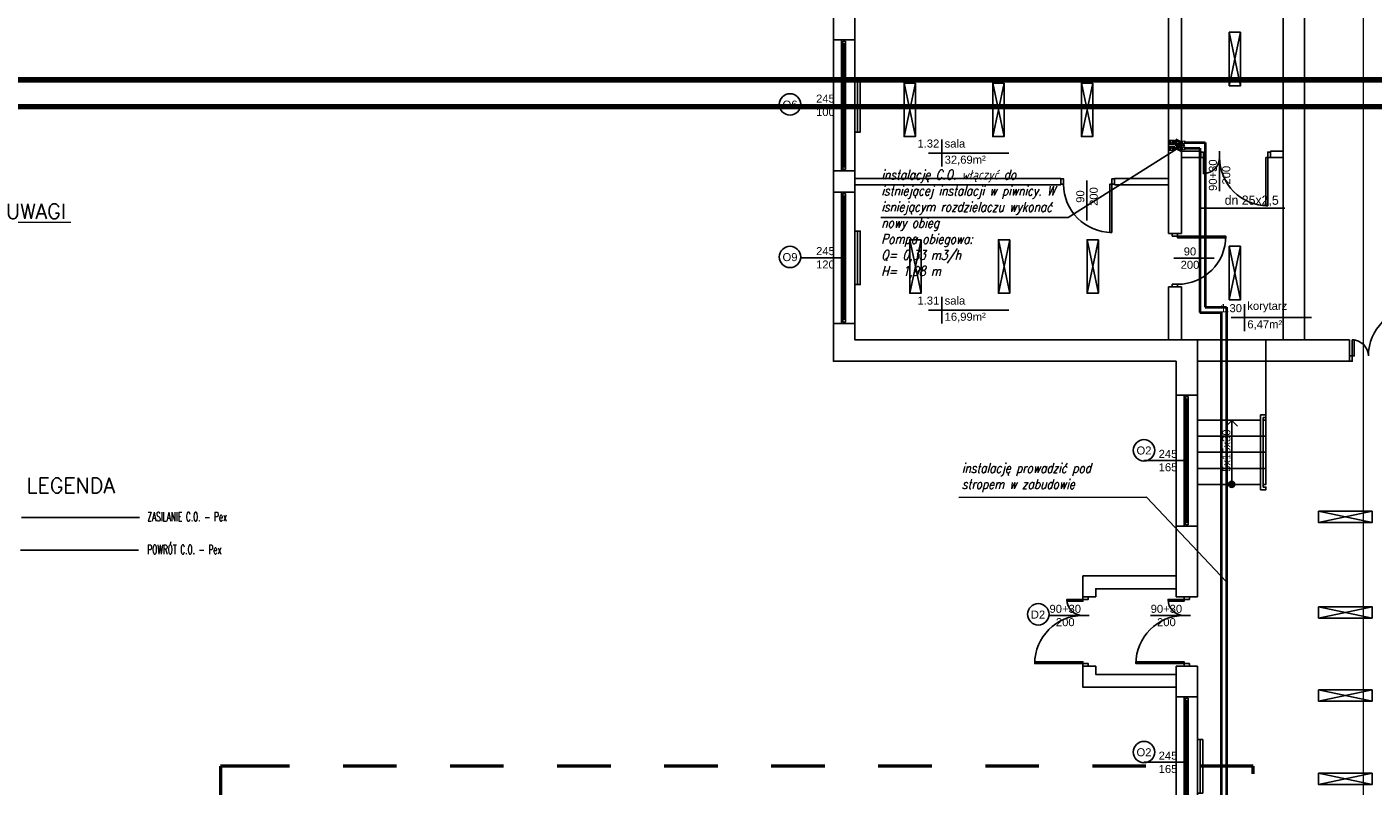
# Model space of a CAD drawing. Header units: millimetres. Extents: x 3698380 to 4312681, y 679670 to 844285.
# Tile 75 of 100: x 4071183 to 4096331, y 794789 to 808977. Entities that reach past the tile are written whole.
import ezdxf
from ezdxf.enums import TextEntityAlignment as Align
from ezdxf.lldxf.tags import DXFTag

# ---------------------------------------------------------------- set-up
doc = ezdxf.new("R2010")
doc.units = ezdxf.units.MM
doc.header["$LTSCALE"] = 10
doc.set_wipeout_variables(frame=1)
for name, pattern in [('1', [2, 1, -1]), ('ACAD_ISO03W100', [30, 12, -18]), ('CHSW', [0])]:
    doc.linetypes.add(name, pattern=pattern)
for name, color, linetype in [('253.Legenda_wodkan$0$6224-P-DG02$0$P-ANNO-TEXT-POL', 137, 'Continuous'), ('__INST_opisy', 3, 'Continuous'), ('_wytyczne ele', 6, 'Continuous'), ('A_sc_istn', 252, 'Continuous'), ('A_wymiary', 1, 'Continuous'), ('SAN_Etykiety przewodów CO na rzucie', 7, 'Continuous'), ('SAN_Piony CO na rzucie', 8, 'Continuous')]:
    doc.layers.add(name, color=color, linetype=linetype)
for name, color, linetype, lineweight in [('253.Legenda_wodkan$0$_S_opis', 7, 'Continuous', 18), ('HVAC_zakres_opracowania', 1, '1', 50), ('SAN_Przewody powrotne CO na rozwinięciu', 5, 'Continuous', 40), ('SAN_Przewody powrotne CO na rzucie', 5, 'Continuous', 40), ('SAN_Przewody zasilające CO na rozwinięciu', 1, 'Continuous', 40), ('SAN_Przewody zasilające CO na rzucie', 1, 'Continuous', 40), ('SAN_PRZEWODY_POWROTNE_C_O__NA_RZUCIE', 5, 'Continuous', 25), ('SAN_PRZEWODY_ZASILAJACE_C_O__NA_RZUCIE', 1, 'Continuous', 25), ('SAN_Źródła ciepła CO na rozwinięciu', 7, 'Continuous', 13), ('SAN_Źródła ciepła CO na rzucie', 7, 'Continuous', 13), ('SAN_Źródła wody H2O na rozwinięciu', 7, 'Continuous', 13)]:
    doc.layers.add(name, color=color, linetype=linetype, lineweight=lineweight)
doc.styles.add('253.Legenda_wodkan$0$simplex', font='simplex.shx')
doc.styles.add('Etykiety przewodów CO na rzucie', font='txt')
doc.styles.add('ROMANS', font='romans.shx', dxfattribs={"width": 0.8, "oblique": 15})
doc.styles.get("Standard").update_dxf_attribs({"font": 'arial.ttf'})
tags = doc.linetypes.add('DASHED', pattern=[19.05, 12.7, -6.35]).pattern_tags.tags
tags[6:7] = [DXFTag(74, 4), DXFTag(75, 0), DXFTag(340, '0'), DXFTag(46, 1.0), DXFTag(50, 0.0), DXFTag(44, 0.0), DXFTag(45, 0.0)]
tags[4:5] = [DXFTag(74, 4), DXFTag(75, 0), DXFTag(340, '0'), DXFTag(46, 1.0), DXFTag(50, 0.0), DXFTag(44, 0.0), DXFTag(45, 0.0)]
doc.linetypes.add('TRACKS', pattern='A,0.15,[130,ltypeshp.shx,S=0.25,R=0,X=0,Y=0],0.15', length=0.3)

# ---------------------------------------------------------------- blocks, each defined once
blk = doc.blocks.new('*U462')
at = {"color": 252}
for p, q in [((-95, 20), (-100, 20)), ((-100, 15), (-97.5, 15)), ((-97.5, 15), (-97.5, 17.5)), ((-97.5, 17.5), (-95, 17.5)), ((-92.5, 17.5), (-97.5, 17.5)), ((-97.5, 17.5), (-97.5, 12.5)), ((-97.5, 12.5), (-92.5, 12.5)), ((-95, 17.5), (-95, 20)), ((140, 20), (-95, 20)), ((-92.5, 12.5), (-92.5, 17.5)), ((137.5, 17.5), (-92.5, 17.5)), ((-92.5, 15), (137.5, 15)), ((-92.5, 12.5), (137.5, 12.5)), ((-92.5, 12.5), (137.5, 12.5)), ((142.5, 17.5), (137.5, 17.5)), ((137.5, 17.5), (137.5, 12.5)), ((137.5, 12.5), (142.5, 12.5)), ((145, 20), (140, 20)), ((140, 20), (140, 17.5)), ((140, 17.5), (142.5, 17.5)), ((142.5, 17.5), (142.5, 15)), ((142.5, 12.5), (142.5, 17.5)), ((142.5, 15), (145, 15))]:
    blk.add_line(p, q, dxfattribs=at)
for points in [[(-100, 20), (-100, 15), (-97.5, 15)], [(145, 20), (145, 15), (142.5, 15)]]:
    blk.add_lwpolyline(points, dxfattribs=at)
blk = doc.blocks.new('*U259')
at = {"color": 252}
blk.add_lwpolyline([(75, 0), (0, 0)], dxfattribs=at)
for tag, p in [('H', (30, 20)), ('S', (30, -5))]:
    blk.add_attdef(tag, text='', height=15, rotation=180, dxfattribs=at).set_placement(p, align=Align.CENTER)
blk = doc.blocks.new('*U200')
for points in [[(-60, 114), (-60, -14), (90, -14), (90, 114)], [(90, 114), (210, 114), (210, -14), (90, -14)]]:
    blk.add_lwpolyline(points, close=True)
blk.add_wipeout([(80, 114), (85, 114), (85, 109), (215, 109), (215, 114), (220, 114), (220, 104), (80, 104)])
blk.add_lwpolyline([(80, 114), (85, 114), (85, 109), (215, 109), (215, 114), (220, 114), (220, 104), (80, 104)], close=True)
blk = doc.blocks.new('*U197')
h = blk.add_hatch(color=256)
h.dxf.hatch_style = 1
h.paths.add_polyline_path([(5.6, 0, 1), (-5.6, 0, 1)])
at = {"linetype": 'ACAD_ISO03W100', "lineweight": 15}
for q in [(-109, 10.6), (-109, -10.6)]:
    blk.add_line((-119.6, 0), q, dxfattribs=at)
blk.add_line((-5.6, 0), (-119.6, 0))
at = {"ltscale": 100}
blk.add_circle((0, 0), 5.61, dxfattribs=at)
blk.add_attdef('OPIS_SCHODÓW', text='', height=15, rotation=180).set_placement((-63.1, -10), align=Align.MIDDLE_CENTER)
blk = doc.blocks.new('*U196')
blk.add_arc((0, 0), 900, 0, 90)
blk.add_wipeout([(0, 900), (35, 900), (35, 0), (0, 0)])
blk.add_wipeout([(0, 900), (35, 900), (35, 0), (0, 0)])
blk.add_wipeout([(0, 900), (35, 900), (35, 0), (0, 0)])
for points in [[(35, 900), (35, 0), (0, 0), (0, 900)], [(-50, -100), (0, -100), (0, 0), (-50, 0)]]:
    blk.add_lwpolyline(points, close=True)
blk = doc.blocks.new('*U192')
blk.add_arc((0, 0), 300, 0, 90)
blk.add_wipeout([(0, 300), (35, 300), (35, 0), (0, 0)])
blk.add_wipeout([(0, 300), (35, 300), (35, 0), (0, 0)])
blk.add_wipeout([(0, 300), (35, 300), (35, 0), (0, 0)])
for points in [[(35, 300), (35, 0), (0, 0), (0, 300)], [(-50, -100), (0, -100), (0, 0), (-50, 0)]]:
    blk.add_lwpolyline(points, close=True)
blk = doc.blocks.new('*U338')
at = {"color": 252}
blk.add_lwpolyline([(75, 0), (0, 0)], dxfattribs=at)
for tag, p in [('S', (30, 5)), ('H', (30, -20))]:
    blk.add_attdef(tag, text='', height=15, dxfattribs=at).set_placement(p, align=Align.CENTER)
blk = doc.blocks.new('*U469')
at = {"color": 252}
for points in [[(35, 900), (35, 0), (0, 0), (0, 900)], [(-50, -100), (0, -100), (0, 0), (-50, 0)], [(950, 0), (950, -100), (900, -100), (900, 0)]]:
    blk.add_lwpolyline(points, close=True, dxfattribs=at)
blk.add_arc((0, 0), 900, 0, 90, dxfattribs=at)
blk = doc.blocks.new('d')
at = {"layer": 'A_sc_istn', "color": 252}
for points in [[(3744014.74, 798327.02), (3744014.74, 802727.02), (3737614.74, 802727.02), (3737614.74, 821527.02), (3744414.74, 821527.02)], [(3744414.74, 798327.02), (3744414.74, 803127.02), (3738014.74, 803127.02), (3738014.74, 821127.02), (3744414.74, 821127.02)], [(3746014.74, 803127.02), (3746014.74, 818675.46)], [(3746414.74, 803127.02), (3746414.74, 818675.46)], [(3743874.74, 805117.27), (3743874.74, 812635.4)], [(3744114.74, 805117.27), (3744114.74, 812635.4)], [(3745007.45, 808877.71), (3745219.58, 807877.71)], [(3745007.45, 807877.71), (3745219.58, 808877.71)], [(3737614.74, 808737.02), (3738014.74, 808737.02)], [(3738934.39, 807928.56), (3739146.53, 806928.56)], [(3738934.39, 806928.56), (3739146.53, 807928.56)], [(3740590.59, 807928.56), (3740802.72, 806928.56)], [(3740590.59, 806928.56), (3740802.72, 807928.56)], [(3742246.78, 807928.56), (3742458.92, 806928.56)], [(3742246.78, 806928.56), (3742458.92, 807928.56)], [(3739641.72, 806870.36), (3739641.72, 806370.36)], [(3740891.72, 806620.36), (3739391.72, 806620.36)], [(3744114.74, 806656.16), (3744477.54, 806656.16)], [(3744114.74, 806536.16), (3744477.54, 806536.16)], [(3745777.54, 806656.16), (3746014.74, 806656.16)], [(3745777.54, 806536.16), (3746014.74, 806536.16)], [(3737614.74, 806287.02), (3738014.74, 806287.02)], [(3741862.78, 806147.02), (3738014.74, 806147.02)], [(3741862.78, 806027.02), (3738014.74, 806027.02)], [(3741862.78, 806147.02), (3741862.78, 806027.02)], [(3743874.74, 806147.02), (3742862.78, 806147.02)], [(3742862.78, 806147.02), (3742862.78, 806027.02)], [(3743874.74, 806027.02), (3742862.78, 806027.02)], [(3737614.74, 805887.02), (3738014.74, 805887.02)], [(3739040.46, 804999.39), (3739252.59, 803999.39)], [(3739040.46, 803999.39), (3739252.59, 804999.39)], [(3740696.66, 804999.39), (3740908.79, 803999.39)], [(3740696.66, 803999.39), (3740908.79, 804999.39)], [(3742352.85, 804999.39), (3742564.98, 803999.39)], [(3742352.85, 803999.39), (3742564.98, 804999.39)], [(3744114.74, 805117.27), (3743874.74, 805117.27)], [(3745007.45, 804877.71), (3745219.58, 803877.71)], [(3745007.45, 803877.71), (3745219.58, 804877.71)], [(3743874.74, 803127.02), (3743874.74, 804117.27)], [(3744114.74, 804117.27), (3743874.74, 804117.27)], [(3744114.74, 803127.02), (3744114.74, 804117.27)], [(3739641.72, 803935.21), (3739641.72, 803435.21)], [(3745296.34, 803793.23), (3745296.34, 803293.23)], [(3740891.72, 803685.21), (3739391.72, 803685.21)], [(3746546.34, 803543.23), (3745046.34, 803543.23)], [(3737614.74, 803437.02), (3738014.74, 803437.02)], [(3745694.74, 803127.02), (3747257.79, 803127.02)], [(3745694.74, 802727.02), (3747257.79, 802727.02)], [(3744414.74, 802097.57), (3744014.74, 802097.57)], [(3746676.94, 799712.15), (3747676.94, 799924.28)], [(3747676.94, 799712.15), (3746676.94, 799924.28)], [(3744414.74, 799647.57), (3744014.74, 799647.57)], [(3742274.74, 798327.02), (3742274.74, 798717.02), (3744014.74, 798717.02)], [(3742514.74, 798327.02), (3742514.74, 798477.02), (3744014.74, 798477.02)], [(3742514.74, 798327.02), (3742274.74, 798327.02)], [(3744414.74, 798327.02), (3744014.74, 798327.02)], [(3746676.94, 797929.19), (3747676.94, 798141.33)], [(3747676.94, 797929.19), (3746676.94, 798141.33)], [(3722514.74, 788607.02), (3722514.74, 793727.02), (3744014.74, 793727.02), (3744014.74, 797027.02)], [(3722914.74, 788607.02), (3722914.74, 793327.02), (3744414.74, 793327.02), (3744414.74, 797027.02)], [(3744014.74, 796637.02), (3742274.74, 796637.02), (3742274.74, 797027.02)], [(3742514.74, 797027.02), (3742274.74, 797027.02)], [(3744014.74, 796877.02), (3742514.74, 796877.02), (3742514.74, 797027.02)], [(3744414.74, 797027.02), (3744014.74, 797027.02)], [(3744414.74, 796457.57), (3744014.74, 796457.57)], [(3746676.94, 796373), (3747676.94, 796585.13)], [(3747676.94, 796373), (3746676.94, 796585.13)], [(3746676.94, 794816.8), (3747676.94, 795028.93)], [(3747676.94, 794816.8), (3746676.94, 795028.93)]]:
    blk.add_lwpolyline(points, dxfattribs=at)
for points in [[(3745219.58, 808877.71), (3745219.58, 807877.71), (3745007.45, 807877.71), (3745007.45, 808877.71)], [(3738014.74, 808012.02), (3738014.74, 807012.02), (3738114.74, 807012.02), (3738114.74, 808012.02)], [(3739146.53, 807928.56), (3739146.53, 806928.56), (3738934.39, 806928.56), (3738934.39, 807928.56)], [(3740802.72, 807928.56), (3740802.72, 806928.56), (3740590.59, 806928.56), (3740590.59, 807928.56)], [(3742458.92, 807928.56), (3742458.92, 806928.56), (3742246.78, 806928.56), (3742246.78, 807928.56)], [(3738014.74, 805162.02), (3738014.74, 804162.02), (3738114.74, 804162.02), (3738114.74, 805162.02)], [(3739252.59, 804999.39), (3739252.59, 803999.39), (3739040.46, 803999.39), (3739040.46, 804999.39)], [(3740908.79, 804999.39), (3740908.79, 803999.39), (3740696.66, 803999.39), (3740696.66, 804999.39)], [(3742564.98, 804999.39), (3742564.98, 803999.39), (3742352.85, 803999.39), (3742352.85, 804999.39)], [(3745219.58, 804877.71), (3745219.58, 803877.71), (3745007.45, 803877.71), (3745007.45, 804877.71)], [(3746676.94, 799924.28), (3747676.94, 799924.28), (3747676.94, 799712.15), (3746676.94, 799712.15)], [(3746676.94, 798141.33), (3747676.94, 798141.33), (3747676.94, 797929.19), (3746676.94, 797929.19)], [(3746676.94, 796585.13), (3747676.94, 796585.13), (3747676.94, 796373), (3746676.94, 796373)], [(3744414.74, 795657.55), (3744414.74, 794657.55), (3744514.74, 794657.55), (3744514.74, 795657.55)], [(3746676.94, 795028.93), (3747676.94, 795028.93), (3747676.94, 794816.8), (3746676.94, 794816.8)]]:
    blk.add_lwpolyline(points, close=True, dxfattribs=at)
at = {"layer": 'A_sc_istn', "color": 252, "linetype": 'TRACKS', "ltscale": 20}
for points in [[(3738064.74, 808012.02), (3738064.74, 807012.02)], [(3738064.74, 805162.02), (3738064.74, 804162.02)], [(3744464.74, 795657.55), (3744464.74, 794657.55)]]:
    blk.add_lwpolyline(points, dxfattribs=at)
at = {"layer": 'A_sc_istn', "color": 252}
for centre in [(3736803.02, 807527.86), (3736803.02, 804677.86), (3743416.02, 801063.64), (3743416.02, 795423.64)]:
    blk.add_circle(centre, 200, dxfattribs=at)
at = {"layer": 'A_sc_istn', "color": 252, "xscale": 10, "yscale": 10, "zscale": 10, "rotation": 90}
for p in [(3737964.71, 807287.02), (3737964.71, 804437.02), (3744364.71, 800647.57), (3744364.71, 795007.57)]:
    blk.add_blockref('*U462', p, dxfattribs=at)
at = {"layer": 'A_sc_istn', "color": 252, "linetype": 'ACAD_ISO03W100', "xscale": 10, "yscale": 10, "zscale": 10}
for p, rotation, values in [((3737764.72, 807512.02), 180, {'S': '245', 'H': '100'}), ((3742350.78, 806106.69), 270, {'S': '90', 'H': '200'}), ((3737764.72, 804662.02), 180, {'S': '245', 'H': '120'}), ((3744164.72, 800872.57), 180, {'S': '245', 'H': '165'}), ((3744164.72, 795232.57), 180, {'S': '245', 'H': '165'})]:
    blk.add_blockref('*U259', p, dxfattribs=dict(at, rotation=rotation)).add_auto_attribs(values)
at = {"layer": 'A_sc_istn', "color": 252}
for p, rotation in [((3742812.78, 806037.02), 180), ((3744044.74, 805067.27), 270)]:
    blk.add_blockref('*U469', p, dxfattribs=dict(at, rotation=rotation))
at = {"layer": 'A_sc_istn', "color": 252, "linetype": 'ACAD_ISO03W100', "xscale": 10, "yscale": 10, "zscale": 10}
blk.add_blockref('*U338', (3743975.08, 804655.98), dxfattribs=at).add_auto_attribs({'S': '90', 'H': '200'})
at = {"layer": 'A_sc_istn', "color": 252, "xscale": -1}
blk.add_blockref('*U196', (3748507.79, 802827.02), dxfattribs=at)
at = {"layer": 'A_sc_istn', "color": 252, "char_height": 300}
for s, insert, attachment_point in [('{\\H0.5x;O6}', (3736663.31, 807447.9), 7), ('{\\H0.5x;1.32}', (3739591.72, 806720.36), 9), ('{\\H0.5x;sala }', (3739691.72, 806720.36), 7), ('{\\H0.5x;32,69m²}', (3739691.72, 806570.36), 1), ('{\\H0.5x;O9}', (3736663.31, 804597.9), 7), ('{\\H0.5x;1.31}', (3739591.72, 803785.21), 9), ('{\\H0.5x;sala }', (3739691.72, 803785.21), 7), ('{\\H0.5x;1.30}', (3745246.34, 803643.23), 9), ('{\\H0.5x;korytarz}', (3745346.34, 803643.23), 7), ('{\\H0.5x;16,99m²}', (3739691.72, 803635.21), 1), ('{\\H0.5x;6,47m²}', (3745346.34, 803493.23), 1), ('{\\H0.5x;O2}', (3743276.31, 800983.67), 7), ('{\\H0.5x;O2}', (3743276.31, 795343.67), 7)]:
    blk.add_mtext_dynamic_manual_height_columns(s, width=232.5953, gutter_width=12.5, heights=[0], dxfattribs=dict(at, insert=insert, attachment_point=attachment_point))
at = {"layer": 'A_sc_istn', "color": 252}
for p, rotation in [((3745727.54, 806536.16), 180), ((3742274.74, 797077.02), 89.99999999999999), ((3744164.74, 797077.02), 89.99999999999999)]:
    blk.add_blockref('*U196', p, dxfattribs=dict(at, rotation=rotation))
at = {"layer": 'A_sc_istn', "color": 252, "xscale": 10, "yscale": 10, "zscale": 10, "rotation": 270}
blk.add_blockref('*U200', (3744554.74, 802527.02), dxfattribs=at)
at = {"layer": 'A_sc_istn', "color": 252}
blk.add_blockref('*U192', (3747307.79, 802827.02), dxfattribs=at)
at = {"color": 252, "lineweight": 9}
blk.add_line((3747510.58, 823353.19), (3747510.58, 775173.19), dxfattribs=at)
at = {"layer": 'A_sc_istn', "color": 252}
for points in [[(3745777.54, 806536.16), (3745777.54, 806656.16)], [(3745694.74, 802727.02), (3745694.74, 803127.02)], [(3747257.79, 802727.02), (3747257.79, 803127.02)], [(3745694.74, 802727.02), (3744414.74, 802727.02)], [(3745694.74, 801327.02), (3744414.74, 801327.02)], [(3745694.74, 801027.02), (3744414.74, 801027.02)], [(3745694.74, 800727.02), (3744414.74, 800727.02)]]:
    blk.add_lwpolyline(points, dxfattribs=at)
blk.add_circle((3741441.7, 797998.9), 200, dxfattribs=at)
at = {"layer": 'A_sc_istn', "color": 252, "xscale": -1}
for p, rotation in [((3744527.54, 806536.16), 180), ((3742274.74, 798277.02), 90), ((3744164.74, 798277.02), 90)]:
    blk.add_blockref('*U192', p, dxfattribs=dict(at, rotation=rotation))
at = {"layer": 'A_sc_istn', "color": 252, "xscale": 10, "yscale": 10, "zscale": 10, "rotation": 270}
blk.add_blockref('*U197', (3745054.74, 800427.02), dxfattribs=at).add_auto_attribs({'OPIS_SCHODÓW': '5x15x30'})
at = {"layer": 'A_sc_istn', "color": 252, "insert": (3741301.99, 797918.93), "char_height": 300, "attachment_point": 7}
blk.add_mtext_dynamic_manual_height_columns('{\\H0.5x;D2}', width=232.5953, gutter_width=12.5, heights=[0], dxfattribs=at)
at = {"layer": 'A_sc_istn', "color": 252}
blk.add_lwpolyline([(3744477.54, 806536.16), (3744477.54, 806656.16)], dxfattribs=at)
at = {"layer": 'A_sc_istn', "color": 252, "xscale": 10, "yscale": 10, "zscale": 10, "rotation": 90}
blk.add_blockref('*U338', (3744827.54, 805906.16), dxfattribs=at).add_auto_attribs({'S': '90+30', 'H': '200'})
at = {"layer": 'A_sc_istn', "color": 252, "xscale": 10, "yscale": 10, "zscale": 10}
for p in [(3741644.74, 797977.02), (3743534.74, 797977.02)]:
    blk.add_blockref('*U338', p, dxfattribs=at).add_auto_attribs({'S': '90+30', 'H': '200'})
blk = doc.blocks.new('A$C77EF4F1D')
at = {"layer": 'HVAC_zakres_opracowania', "color": 2, "ltscale": 100}
for p, q in [((-2548, 1835), (-2548, -5052)), ((-2269, 1835), (-2548, 1835)), ((16739, 1835), (-2269, 1835)), ((16739, -14311), (16739, 1835)), ((-2548, -5052), (-1085, -5052)), ((-1085, -5052), (-1085, -14311)), ((-1085, -14311), (16739, -14311))]:
    blk.add_line(p, q, dxfattribs=at)
blk = doc.blocks.new('COS')
at = {"layer": 'SAN_Przewody powrotne CO na rozwinięciu', "true_color": 0x000000}
blk.add_circle((0, -260), 10, dxfattribs=at)
at = {"layer": 'SAN_Przewody zasilające CO na rozwinięciu', "true_color": 0x000000}
blk.add_lwpolyline([(-50, -150), (50, -150), (0, -50), (-50, -150)], dxfattribs=at)
at = {"layer": 'SAN_Przewody zasilające CO na rozwinięciu', "lineweight": 13, "true_color": 0x000000}
blk.add_circle((0, 0), 30, dxfattribs=at)
at = {"layer": 'SAN_Przewody zasilające CO na rozwinięciu', "true_color": 0x000000}
blk.add_circle((0, -200), 10, dxfattribs=at)
at = {"layer": 'SAN_Źródła ciepła CO na rozwinięciu', "true_color": 0x000000}
blk.add_lwpolyline([(-40, -180), (40, -180), (40, -280), (-40, -280), (-40, -180)], dxfattribs=at)
blk = doc.blocks.new('COR')
at = {"layer": 'SAN_Przewody powrotne CO na rozwinięciu', "true_color": 0x000000}
blk.add_lwpolyline([(-50, -50), (50, -50), (0, -150), (-50, -50)], dxfattribs=at)
at = {"layer": 'SAN_Przewody powrotne CO na rozwinięciu', "lineweight": 13, "true_color": 0x000000}
blk.add_circle((0, 0), 30, dxfattribs=at)
at = {"layer": 'SAN_Przewody powrotne CO na rozwinięciu', "true_color": 0x000000}
blk.add_circle((0, -260), 10, dxfattribs=at)
at = {"layer": 'SAN_Przewody zasilające CO na rozwinięciu', "true_color": 0x000000}
blk.add_circle((0, -200), 10, dxfattribs=at)
at = {"layer": 'SAN_Źródła ciepła CO na rozwinięciu', "true_color": 0x000000}
blk.add_lwpolyline([(-40, -180), (40, -180), (40, -280), (-40, -280), (-40, -180)], dxfattribs=at)
blk = doc.blocks.new('MULTIPIPECONNPOINT')
at = {"layer": 'SAN_Źródła wody H2O na rozwinięciu', "true_color": 0x000000}
for p, q in [((-20, 0), (20, 0)), ((0, 20), (0, -20))]:
    blk.add_line(p, q, dxfattribs=at)
blk = doc.blocks.new('VERTPIPECOSUPPLY_P')
at = {"layer": 'SAN_Przewody zasilające CO na rzucie', "lineweight": 13, "true_color": 0x000000}
blk.add_circle((0, 0), 30, dxfattribs=at)
blk = doc.blocks.new('VERTPIPECORETURN_P')
at = {"layer": 'SAN_Przewody powrotne CO na rzucie', "lineweight": 13, "true_color": 0x000000}
blk.add_circle((0, 0), 30, dxfattribs=at)

msp = doc.modelspace()

# ---------------------------------------------------------------- block references
at = {"layer": 'A_wymiary'}
msp.add_blockref('d', (348635, 0), dxfattribs=at)

# ---------------------------------------------------------------- next in the draw order: linework, layer by layer
at = {"layer": '253.Legenda_wodkan$0$_S_opis'}
msp.add_line((4070773, 805326), (4072005, 805326), dxfattribs=at)
at = {"layer": '__INST_opisy', "ltscale": 2}
for p, q in [((4090636, 805417), (4092795, 806779)), ((4092096, 800189), (4093595, 798609))]:
    msp.add_line(p, q, dxfattribs=at)
at = {"layer": '__INST_opisy'}
for p, q in [((4090636, 805417), (4087134, 805412)), ((4092096, 800189), (4088595, 800184))]:
    msp.add_line(p, q, dxfattribs=at)
at = {"layer": '__INST_opisy', "ltscale": 2, "const_width": 100}
msp.add_lwpolyline([(4067008, 807988), (4109008, 807988), (4109008, 778288), (4067008, 778288), (4067008, 807988)], dxfattribs=at)
msp.add_lwpolyline([(4067508, 807488), (4108508, 807488), (4108508, 778788), (4067508, 778788)], close=True, dxfattribs=at)
at = {"layer": 'SAN_Etykiety przewodów CO na rzucie', "true_color": 0x000000}
for p, q in [((4093095, 805589), (4093485, 805589)), ((4093485, 805589), (4094683, 805589))]:
    msp.add_line(p, q, dxfattribs=at)
at = {"layer": 'SAN_Przewody powrotne CO na rzucie', "linetype": 'DASHED', "true_color": 0x000000}
for p, q in [((4092795, 806709), (4093095, 806709)), ((4093095, 806709), (4093095, 803639)), ((4093095, 803639), (4093495, 803639)), ((4093495, 803639), (4093495, 790619))]:
    msp.add_line(p, q, dxfattribs=at)
at = {"layer": 'SAN_Przewody zasilające CO na rzucie', "linetype": 'CHSW', "true_color": 0x000000}
for p, q in [((4092795, 806819), (4093195, 806819)), ((4093195, 806819), (4093195, 803739)), ((4093195, 803739), (4093595, 803739)), ((4093595, 803739), (4093595, 790519))]:
    msp.add_line(p, q, dxfattribs=at)
at = {"layer": 'SAN_PRZEWODY_POWROTNE_C_O__NA_RZUCIE', "linetype": 'DASHED'}
msp.add_line((4073268, 799196), (4071065, 799196), dxfattribs=at)
at = {"layer": 'SAN_PRZEWODY_ZASILAJACE_C_O__NA_RZUCIE', "linetype": 'CHSW'}
msp.add_line((4073283, 799808), (4071080, 799808), dxfattribs=at)

# ---------------------------------------------------------------- next in the draw order: block references
at = {"layer": '_wytyczne ele', "color": 2, "ltscale": 2}
msp.add_blockref('A$C77EF4F1D', (4077349, 793327), dxfattribs=at)
at = {"layer": 'SAN_Piony CO na rzucie', "true_color": 0x000000}
for name, p in [('VERTPIPECOSUPPLY_P', (4092795, 806819)), ('VERTPIPECORETURN_P', (4092795, 806709))]:
    msp.add_blockref(name, p, dxfattribs=at)
at = {"layer": 'SAN_Źródła ciepła CO na rzucie', "true_color": 0x000000, "rotation": 270}
for name, p in [('COS', (4092795, 806819)), ('COR', (4092795, 806709))]:
    msp.add_blockref(name, p, dxfattribs=at)
at = {"layer": 'SAN_Źródła ciepła CO na rzucie', "true_color": 0x000000}
msp.add_blockref('MULTIPIPECONNPOINT', (4092795, 806764), dxfattribs=at)

# ---------------------------------------------------------------- next in the draw order: texts
at = {"layer": '253.Legenda_wodkan$0$6224-P-DG02$0$P-ANNO-TEXT-POL', "color": 7, "style": '253.Legenda_wodkan$0$simplex', "width": 0.6}
for s, p in [('ZASILANIE C.O. - Pex', (4073432, 799738)), ('POWRÓT C.O. - Pex', (4073432, 799126))]:
    msp.add_text(s, height=168.75, dxfattribs=at).set_placement(p)
at = {"layer": '253.Legenda_wodkan$0$_S_opis', "style": '253.Legenda_wodkan$0$simplex'}
for s, p in [('UWAGI', (4070791, 805392)), ('LEGENDA', (4071177, 800266))]:
    msp.add_text(s, height=281.2, dxfattribs=at).set_placement(p)
at = {"layer": '__INST_opisy', "char_height": 180, "width": 3563.77, "attachment_point": 1, "rotation": 359.97, "style": 'ROMANS'}
for s, insert in [('instalację C.O. włączyć do istniejącej instalacji w piwnicy. W isniejącym rozdzielaczu wykonać nowy obieg\\PPompa obiegowa:\\PQ= 0,33 m3/h\\PH= 1,98 m', (4087144, 806305)), ('instalację prowadzić pod stropem w zabudowie', (4088647, 800822))]:
    msp.add_mtext(s, dxfattribs=dict(at, insert=insert))
at = {"layer": 'SAN_Etykiety przewodów CO na rzucie', "true_color": 0x000000, "style": 'Etykiety przewodów CO na rzucie'}
msp.add_text('dn 25x2,5', height=172, dxfattribs=at).set_placement((4093558, 805653))

doc.saveas('drawing.dxf')
